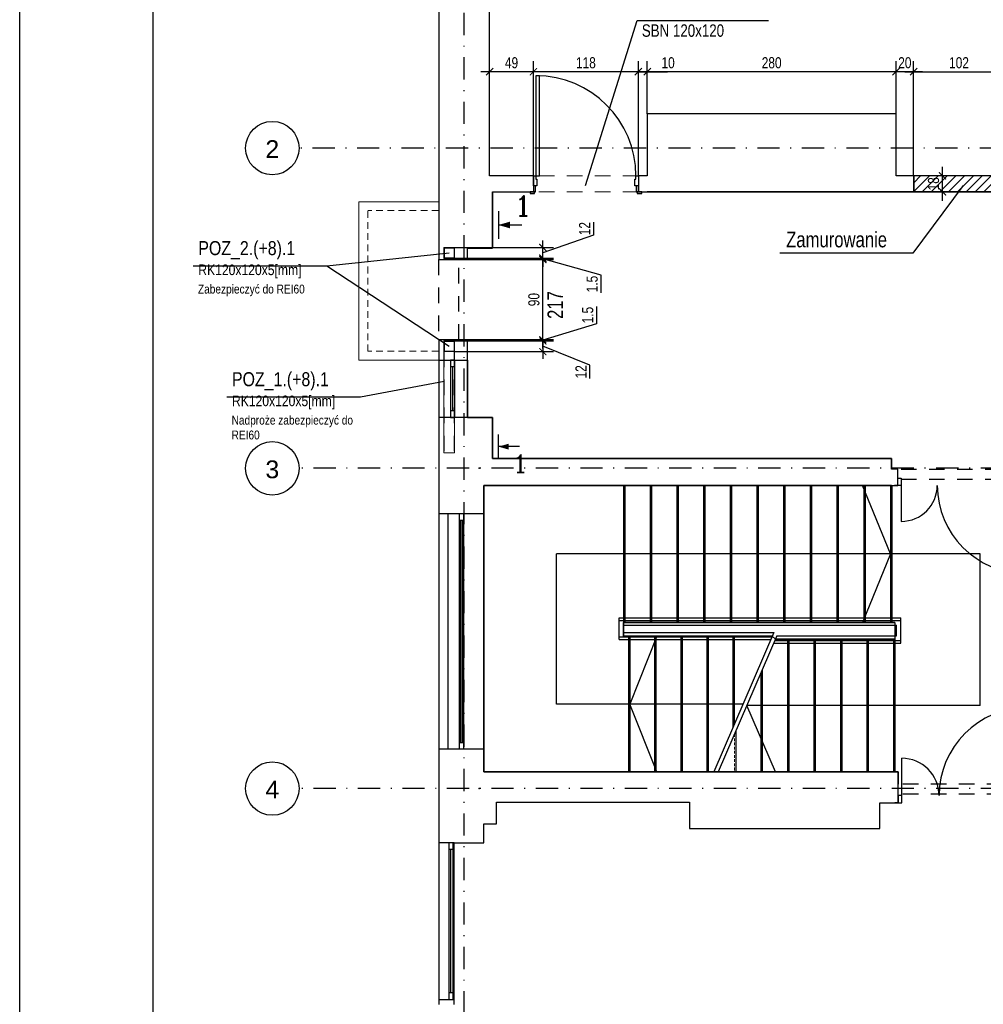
# Model space of a CAD drawing. Header units: metres. Extents: x -5222 to 1778, y -168 to 2848.
# Tile 2 of 16: x -5222 to -4138, y 975 to 2082. Entities that reach past the tile are written whole.
import ezdxf
from ezdxf.enums import TextEntityAlignment as Align

# ---------------------------------------------------------------- set-up
doc = ezdxf.new("R2010")
doc.units = ezdxf.units.M
doc.header["$LTSCALE"] = 50
doc.header["$MEASUREMENT"] = 0
for name, pattern in [('DASHDOTX2', [1, 0.5, -0.25, 0, -0.25]), ('DO', [1, 0.5, -0.24, 0.02, -0.24]), ('DP', [0.63, 0.35, -0.28]), ('GESTRICHELT2', [0.09375, 0.0625, -0.03125]), ('Przer. długie kreski', [0.25, 0.15, -0.1])]:
    doc.linetypes.add(name, pattern=pattern)
for name, color, linetype in [('A_osie', 7, 'Continuous'), ('A_schody', 7, 'Continuous'), ('A_ściany', 7, 'Continuous'), ('BS_ram', 2, 'Continuous'), ('BZ_odn', 1, 'Continuous'), ('BZ_osd', 1, 'DO'), ('BZ_txc', 1, 'Continuous'), ('BZ_txg', 3, 'Continuous'), ('BZ_txs', 2, 'Continuous'), ('BZ_wym', 1, 'Continuous'), ('K3_konstrukcja do wykonania', 2, 'Continuous'), ('K3_projektowane nadproza', 150, 'DP'), ('k3_projektowane sciany', 2, 'Continuous'), ('k3_sciany istn', 1, 'DP')]:
    doc.layers.add(name, color=color, linetype=linetype)
doc.styles.add('BIKTC', font='bikromsw.shx', dxfattribs={"width": 0.85})
doc.styles.add('BIKTS', font='bikromsw.shx', dxfattribs={"width": 0.85})
doc.styles.add('BIKWYM', font='bikromsw.shx', dxfattribs={"width": 0.8})
doc.styles.add('GENERATED_STYLE_1', font='arial.ttf')
doc.styles.add('ROMANC', font='ROMANC.SHX', dxfattribs={"width": 0.9})
doc.dimstyles.new('BZ_BGR_50', dxfattribs={"dimscale": 0.5, "dimtxt": 25, "dimasz": 1.666667, "dimexe": 0, "dimexo": 0, "dimgap": 0, "dimtad": 0, "dimdec": 1, "dimrnd": 0.5, "dimzin": 9, "dimdsep": 46, "dimtxsty": 'BIKWYM', "dimblk": 'NONE', "dimcen": 0, "dimse1": 1, "dimse2": 1, "dimclrd": 256, "dimclre": 256, "dimclrt": 7, "dimadec": 0, "dimazin": 0, "dimtfac": 0.033333, "dimtdec": 1, "dimtmove": 0, "dimatfit": 3, "dimldrblk": 'NONE', "dimfxl": 1, "dimtvp": 0.8, "dimtolj": 1, "dimarcsym": 0})
doc.dimstyles.new('BZ_KP_50', dxfattribs={"dimscale": 0.5, "dimtxt": 25, "dimasz": 16, "dimexe": 24, "dimexo": 0, "dimgap": 0, "dimtad": 0, "dimdec": 1, "dimrnd": 0.5, "dimzin": 9, "dimdsep": 46, "dimtxsty": 'BIKWYM', "dimblk": 'ARCHTICK', "dimblk1": 'ARCHTICK', "dimblk2": 'WYM-KP', "dimcen": 0, "dimdle": 20, "dimclrd": 256, "dimclre": 256, "dimclrt": 7, "dimadec": 0, "dimazin": 0, "dimtfac": 0.033333, "dimtdec": 1, "dimtmove": 0, "dimatfit": 3, "dimfxl": 1, "dimtvp": 0.8, "dimtfillclr": 256, "dimtolj": 1, "dimarcsym": 0})

# ---------------------------------------------------------------- blocks, each defined once
blk = doc.blocks.new('_None')
blk = doc.blocks.new('_ArchTick')
at = {"color": 0, "linetype": 'ByBlock', "const_width": 0.15}
blk.add_lwpolyline([(-0.5, -0.5), (0.5, 0.5)], dxfattribs=at)
blk = doc.blocks.new('*D499')
at = {"layer": 'BZ_wym', "lineweight": -2}
for p, q in [((-4184.3, 1878.3), (-4184.3, 1916.3)), ((-4152, 1906.3), (-4196.3, 1906.3)), ((-4152, 1888.3), (-4196.3, 1888.3))]:
    blk.add_line(p, q, dxfattribs=at)
at = {"layer": 'Defpoints', "color": 0}
for p in [(-4184.3, 1906.3), (-4152, 1906.3), (-4152, 1888.3)]:
    blk.add_point(p, dxfattribs=at)
at = {"layer": 'BZ_wym', "lineweight": -2, "xscale": 8, "yscale": 8, "zscale": 8}
for p, rotation in [((-4184.3, 1906.3), 90), ((-4184.3, 1888.3), 270)]:
    blk.add_blockref('_ArchTick', p, dxfattribs=dict(at, rotation=rotation))
at = {"layer": 'BZ_wym', "color": 7, "insert": (-4194.3, 1897.3), "char_height": 12.5, "attachment_point": 5, "rotation": 90, "style": 'BIKWYM'}
blk.add_mtext('\\A1;18', dxfattribs=at)
blk = doc.blocks.new('WYM-KP')
blk.add_hatch(color=256).paths.add_polyline_path([(-3, 0, 1), (3, 0, 1)])
blk.add_circle((0, 0), 3)
blk = doc.blocks.new('ST2')
blk.add_line((13.77, 0), (0, 0))
blk.add_solid([(6.84, -1.95), (6.84, 1.95), (0, 0)])
blk = doc.blocks.new('eprzv')
blk.add_line((47.9, 0), (-47.9, 0))
at = {"xscale": 6, "yscale": 6, "zscale": 6, "rotation": 270}
blk.add_blockref('ST2', (0, 0), dxfattribs=at)
at = {"style": 'ROMANC'}
blk.add_attdef('PRZ', text='', height=70, rotation=270, dxfattribs=at).set_placement((32.1, -86), align=Align.CENTER)
blk = doc.blocks.new('*D512')
at = {"layer": 'BZ_wym', "lineweight": -2}
for p, q in [((-4633.5, 1720.6), (-4633.5, 1728.6)), ((-4732.7, 1720.6), (-4621.5, 1720.6)), ((-4633.5, 1720.6), (-4633.5, 1708.6)), ((-4732.7, 1708.6), (-4621.5, 1708.6)), ((-4580.6, 1693.3), (-4633.5, 1714.6)), ((-4633.5, 1708.6), (-4633.5, 1700.6)), ((-4580.6, 1678.5), (-4580.6, 1693.3))]:
    blk.add_line(p, q, dxfattribs=at)
at = {"layer": 'Defpoints', "color": 0}
for p in [(-4732.7, 1720.6), (-4732.7, 1708.6), (-4633.5, 1708.6)]:
    blk.add_point(p, dxfattribs=at)
at = {"layer": 'BZ_wym', "lineweight": -2, "xscale": 8, "yscale": 8, "zscale": 8}
for p, rotation in [((-4633.5, 1720.6), 270), ((-4633.5, 1708.6), 90)]:
    blk.add_blockref('_ArchTick', p, dxfattribs=dict(at, rotation=rotation))
at = {"layer": 'BZ_wym', "color": 7, "insert": (-4590.6, 1685.9), "char_height": 12.5, "attachment_point": 5, "rotation": 90, "style": 'BIKWYM'}
blk.add_mtext('\\A1;12', dxfattribs=at)
blk = doc.blocks.new('*D513')
at = {"layer": 'BZ_wym', "lineweight": -2}
for p, q in [((-4573, 1759.4), (-4573, 1739.9)), ((-4573, 1739.9), (-4633.5, 1721.4)), ((-4633.5, 1722.1), (-4633.5, 1730.1)), ((-4732.7, 1720.6), (-4621.5, 1720.6)), ((-4726.7, 1722.1), (-4621.5, 1722.1)), ((-4633.5, 1720.6), (-4633.5, 1722.1)), ((-4633.5, 1720.6), (-4633.5, 1712.6))]:
    blk.add_line(p, q, dxfattribs=at)
at = {"layer": 'Defpoints', "color": 0}
for p in [(-4732.7, 1720.6), (-4726.7, 1722.1), (-4633.5, 1722.1)]:
    blk.add_point(p, dxfattribs=at)
at = {"layer": 'BZ_wym', "lineweight": -2, "xscale": 8, "yscale": 8, "zscale": 8}
for p, rotation in [((-4633.5, 1722.1), 270), ((-4633.5, 1720.6), 90)]:
    blk.add_blockref('_ArchTick', p, dxfattribs=dict(at, rotation=rotation))
at = {"layer": 'BZ_wym', "color": 7, "insert": (-4583, 1749.7), "char_height": 12.5, "attachment_point": 5, "rotation": 90, "style": 'BIKWYM'}
blk.add_mtext('\\A1;1.5', dxfattribs=at)
blk = doc.blocks.new('*D514')
at = {"layer": 'BZ_wym', "lineweight": -2}
for p, q in [((-4633.5, 1712.1), (-4633.5, 1822.1)), ((-4726.7, 1812.1), (-4621.5, 1812.1)), ((-4726.7, 1722.1), (-4621.5, 1722.1))]:
    blk.add_line(p, q, dxfattribs=at)
at = {"layer": 'Defpoints', "color": 0}
for p in [(-4726.7, 1812.1), (-4633.5, 1812.1), (-4726.7, 1722.1)]:
    blk.add_point(p, dxfattribs=at)
at = {"layer": 'BZ_wym', "lineweight": -2, "xscale": 8, "yscale": 8, "zscale": 8}
for p, rotation in [((-4633.5, 1812.1), 90), ((-4633.5, 1722.1), 270)]:
    blk.add_blockref('_ArchTick', p, dxfattribs=dict(at, rotation=rotation))
at = {"layer": 'BZ_wym', "color": 7, "insert": (-4643.5, 1767.1), "char_height": 12.5, "attachment_point": 5, "rotation": 90, "style": 'BIKWYM'}
blk.add_mtext('\\A1;90', dxfattribs=at)
blk = doc.blocks.new('*D515')
at = {"layer": 'BZ_wym', "lineweight": -2}
for p, q in [((-4633.5, 1813.6), (-4633.5, 1821.6)), ((-4732.7, 1813.6), (-4621.5, 1813.6)), ((-4726.7, 1812.1), (-4621.5, 1812.1)), ((-4633.5, 1813.6), (-4633.5, 1812.1)), ((-4568, 1794.4), (-4633.5, 1812.9)), ((-4633.5, 1812.1), (-4633.5, 1804.1)), ((-4568, 1774.9), (-4568, 1794.4))]:
    blk.add_line(p, q, dxfattribs=at)
at = {"layer": 'Defpoints', "color": 0}
for p in [(-4732.7, 1813.6), (-4726.7, 1812.1), (-4633.5, 1812.1)]:
    blk.add_point(p, dxfattribs=at)
at = {"layer": 'BZ_wym', "lineweight": -2, "xscale": 8, "yscale": 8, "zscale": 8}
for p, rotation in [((-4633.5, 1813.6), 270), ((-4633.5, 1812.1), 90)]:
    blk.add_blockref('_ArchTick', p, dxfattribs=dict(at, rotation=rotation))
at = {"layer": 'BZ_wym', "color": 7, "insert": (-4578, 1784.6), "char_height": 12.5, "attachment_point": 5, "rotation": 90, "style": 'BIKWYM'}
blk.add_mtext('\\A1;1.5', dxfattribs=at)
blk = doc.blocks.new('*D516')
at = {"layer": 'BZ_wym', "lineweight": -2}
for p, q in [((-4576.5, 1854.3), (-4576.5, 1839.6)), ((-4576.5, 1839.6), (-4633.5, 1819.6)), ((-4633.5, 1825.6), (-4633.5, 1833.6)), ((-4732.7, 1825.6), (-4621.5, 1825.6)), ((-4633.5, 1813.6), (-4633.5, 1825.6)), ((-4732.7, 1813.6), (-4621.5, 1813.6)), ((-4633.5, 1813.6), (-4633.5, 1805.6))]:
    blk.add_line(p, q, dxfattribs=at)
at = {"layer": 'Defpoints', "color": 0}
for p in [(-4732.7, 1825.6), (-4633.5, 1825.6), (-4732.7, 1813.6)]:
    blk.add_point(p, dxfattribs=at)
at = {"layer": 'BZ_wym', "lineweight": -2, "xscale": 8, "yscale": 8, "zscale": 8}
for p, rotation in [((-4633.5, 1825.6), 270), ((-4633.5, 1813.6), 90)]:
    blk.add_blockref('_ArchTick', p, dxfattribs=dict(at, rotation=rotation))
at = {"layer": 'BZ_wym', "color": 7, "insert": (-4586.5, 1846.9), "char_height": 12.5, "attachment_point": 5, "rotation": 90, "style": 'BIKWYM'}
blk.add_mtext('\\A1;12', dxfattribs=at)
blk = doc.blocks.new('*D517')
at = {"layer": 'BZ_wym', "lineweight": -2}
for p, q in [((-4693.3, 2011.1), (-4693.3, 2035.3)), ((-4644.1, 1906.3), (-4644.1, 2035.3)), ((-4634.1, 2023.3), (-4703.3, 2023.3))]:
    blk.add_line(p, q, dxfattribs=at)
at = {"layer": 'Defpoints', "color": 0}
for p in [(-4693.3, 2023.3), (-4693.3, 2011.1), (-4644.1, 1906.3)]:
    blk.add_point(p, dxfattribs=at)
at = {"layer": 'BZ_wym', "lineweight": -2, "xscale": 8, "yscale": 8, "zscale": 8, "rotation": 180}
blk.add_blockref('_ArchTick', (-4693.3, 2023.3), dxfattribs=at)
at = {"layer": 'BZ_wym', "lineweight": -2, "xscale": 8, "yscale": 8, "zscale": 8}
blk.add_blockref('_ArchTick', (-4644.1, 2023.3), dxfattribs=at)
at = {"layer": 'BZ_wym', "color": 7, "insert": (-4668.7, 2033.3), "char_height": 12.5, "attachment_point": 5, "style": 'BIKWYM'}
blk.add_mtext('\\A1;49', dxfattribs=at)
blk = doc.blocks.new('*D518')
at = {"layer": 'BZ_wym', "lineweight": -2}
for p, q in [((-4516.1, 1976), (-4516.1, 2035.3)), ((-4236.5, 1976), (-4236.5, 2035.3)), ((-4226.5, 2023.3), (-4526.1, 2023.3))]:
    blk.add_line(p, q, dxfattribs=at)
at = {"layer": 'Defpoints', "color": 0}
for p in [(-4516.1, 2023.3), (-4516.1, 1976), (-4236.5, 1976)]:
    blk.add_point(p, dxfattribs=at)
at = {"layer": 'BZ_wym', "lineweight": -2, "xscale": 8, "yscale": 8, "zscale": 8, "rotation": 180}
blk.add_blockref('_ArchTick', (-4516.1, 2023.3), dxfattribs=at)
at = {"layer": 'BZ_wym', "lineweight": -2, "xscale": 8, "yscale": 8, "zscale": 8}
blk.add_blockref('_ArchTick', (-4236.5, 2023.3), dxfattribs=at)
at = {"layer": 'BZ_wym', "color": 7, "insert": (-4376.3, 2033.3), "char_height": 12.5, "attachment_point": 5, "style": 'BIKWYM'}
blk.add_mtext('\\A1;280', dxfattribs=at)
blk = doc.blocks.new('*D519')
at = {"layer": 'BZ_wym', "lineweight": -2}
for p, q in [((-4236.5, 1976), (-4236.5, 2035.3)), ((-4216.7, 1906.3), (-4216.7, 2035.3)), ((-4206.7, 2023.3), (-4246.5, 2023.3))]:
    blk.add_line(p, q, dxfattribs=at)
at = {"layer": 'Defpoints', "color": 0}
for p in [(-4236.5, 2023.3), (-4236.5, 1976), (-4216.7, 1906.3)]:
    blk.add_point(p, dxfattribs=at)
at = {"layer": 'BZ_wym', "lineweight": -2, "xscale": 8, "yscale": 8, "zscale": 8, "rotation": 180}
blk.add_blockref('_ArchTick', (-4236.5, 2023.3), dxfattribs=at)
at = {"layer": 'BZ_wym', "lineweight": -2, "xscale": 8, "yscale": 8, "zscale": 8}
blk.add_blockref('_ArchTick', (-4216.7, 2023.3), dxfattribs=at)
at = {"layer": 'BZ_wym', "color": 7, "insert": (-4226.6, 2033.3), "char_height": 12.5, "attachment_point": 5, "style": 'BIKWYM'}
blk.add_mtext('\\A1;20', dxfattribs=at)
blk = doc.blocks.new('*D520')
at = {"layer": 'BZ_wym', "lineweight": -2}
for p, q in [((-4216.7, 1906.3), (-4216.7, 2035.3)), ((-4114.7, 1976), (-4114.7, 2035.3)), ((-4226.7, 2023.3), (-4104.7, 2023.3))]:
    blk.add_line(p, q, dxfattribs=at)
at = {"layer": 'Defpoints', "color": 0}
for p in [(-4114.7, 2023.3), (-4114.7, 1976), (-4216.7, 1906.3)]:
    blk.add_point(p, dxfattribs=at)
at = {"layer": 'BZ_wym', "lineweight": -2, "xscale": 8, "yscale": 8, "zscale": 8, "rotation": 180}
blk.add_blockref('_ArchTick', (-4216.7, 2023.3), dxfattribs=at)
at = {"layer": 'BZ_wym', "lineweight": -2, "xscale": 8, "yscale": 8, "zscale": 8}
blk.add_blockref('_ArchTick', (-4114.7, 2023.3), dxfattribs=at)
at = {"layer": 'BZ_wym', "color": 7, "insert": (-4165.7, 2033.3), "char_height": 12.5, "attachment_point": 5, "style": 'BIKWYM'}
blk.add_mtext('\\A1;102', dxfattribs=at)
blk = doc.blocks.new('*D540')
at = {"layer": 'BZ_wym', "lineweight": -2}
for p, q in [((-4644.1, 1906.3), (-4644.1, 2035.3)), ((-4526.1, 1906.3), (-4526.1, 2035.3)), ((-4516.1, 2023.3), (-4654.1, 2023.3))]:
    blk.add_line(p, q, dxfattribs=at)
at = {"layer": 'Defpoints', "color": 0}
for p in [(-4644.1, 2023.3), (-4644.1, 1906.3), (-4526.1, 1906.3)]:
    blk.add_point(p, dxfattribs=at)
at = {"layer": 'BZ_wym', "lineweight": -2, "xscale": 8, "yscale": 8, "zscale": 8, "rotation": 180}
blk.add_blockref('_ArchTick', (-4644.1, 2023.3), dxfattribs=at)
at = {"layer": 'BZ_wym', "lineweight": -2, "xscale": 8, "yscale": 8, "zscale": 8}
blk.add_blockref('_ArchTick', (-4526.1, 2023.3), dxfattribs=at)
at = {"layer": 'BZ_wym', "color": 7, "insert": (-4585.1, 2033.3), "char_height": 12.5, "attachment_point": 5, "style": 'BIKWYM'}
blk.add_mtext('\\A1;118', dxfattribs=at)
blk = doc.blocks.new('*D541')
at = {"layer": 'BZ_wym', "lineweight": -2}
for p, q in [((-4526.1, 1906.3), (-4526.1, 2035.3)), ((-4516.1, 1976), (-4516.1, 2035.3)), ((-4526.1, 2023.3), (-4534.1, 2023.3)), ((-4526.1, 2023.3), (-4516.1, 2023.3)), ((-4516.1, 2023.3), (-4493.3, 2023.3))]:
    blk.add_line(p, q, dxfattribs=at)
at = {"layer": 'Defpoints', "color": 0}
for p in [(-4516.1, 2023.3), (-4516.1, 1976), (-4526.1, 1906.3)]:
    blk.add_point(p, dxfattribs=at)
at = {"layer": 'BZ_wym', "lineweight": -2, "xscale": 8, "yscale": 8, "zscale": 8}
blk.add_blockref('_ArchTick', (-4526.1, 2023.3), dxfattribs=at)
at = {"layer": 'BZ_wym', "lineweight": -2, "xscale": 8, "yscale": 8, "zscale": 8, "rotation": 180}
blk.add_blockref('_ArchTick', (-4516.1, 2023.3), dxfattribs=at)
at = {"layer": 'BZ_wym', "color": 7, "insert": (-4492.7, 2033.3), "char_height": 12.5, "attachment_point": 5, "style": 'BIKWYM'}
blk.add_mtext('\\A1;10', dxfattribs=at)

msp = doc.modelspace()

# ---------------------------------------------------------------- hatches: boundary and pattern name
at = {"layer": 'k3_projektowane sciany'}
h = msp.add_hatch(dxfattribs=at)
h.set_pattern_fill('BLOCZKI_CERAMICZNE', color=256, scale=100, style=0, pattern_type=2)
h.set_pattern_definition([(45, (-21154.981, -2873.308), (-4.9497475, 4.9497475), [])])
h.paths.add_polyline_path([(-4114.66, 1906.341), (-4216.66, 1906.341), (-4216.66, 1888.341), (-4114.66, 1888.341)])

# ---------------------------------------------------------------- linework, layer by layer
at = {"linetype": 'Continuous'}
msp.add_line((-4241.46, 1558.231), (-4690.16, 1558.231), dxfattribs=at)
at = {"layer": 'A_osie', "color": 18, "linetype": 'DASHDOTX2', "lineweight": 5}
msp.add_point((-4705.057, 1937.441), dxfattribs=at)
msp.add_point((-4705.057, 1937.441), dxfattribs=at)
at = {"layer": 'A_schody', "color": 1, "linetype": 'GESTRICHELT2', "lineweight": 13}
msp.add_line((-4418.16, 1278.574), (-4418.16, 1236.233), dxfattribs=at)
at = {"layer": 'A_ściany', "color": 1, "linetype": 'Continuous', "lineweight": 13}
for p, q in [((-4750.73, 1877.141), (-4840.33, 1877.141)), ((-4840.33, 1699.141), (-4840.33, 1877.141)), ((-4750.73, 1699.141), (-4840.33, 1699.141))]:
    msp.add_line(p, q, dxfattribs=at)
at = {"layer": 'A_ściany', "color": 1, "linetype": 'Przer. długie kreski', "lineweight": 13}
for p, q in [((-4750.73, 1867.141), (-4830.33, 1867.141)), ((-4830.33, 1709.141), (-4830.33, 1867.141)), ((-4750.73, 1709.141), (-4830.33, 1709.141))]:
    msp.add_line(p, q, dxfattribs=at)
at = {"layer": 'BS_ram', "color": 1}
msp.add_lwpolyline([(-5221.528, -167.66), (-5221.528, 2802.34), (1778.472, 2802.34), (1778.472, -167.66)], close=True, dxfattribs=at)
at = {"layer": 'BS_ram'}
msp.add_lwpolyline([(-5071.528, -142.66), (-5071.528, 2777.34), (1753.472, 2777.34), (1753.472, -142.66)], close=True, dxfattribs=at)
at = {"layer": 'BZ_osd'}
for p, q in [((-4722.01, 214.531), (-4722.01, 2614.531)), ((182.658, 1937.441), (-4907.568, 1937.441)), ((183.67, 1577.441), (-4907.568, 1577.441)), ((183.67, 1217.441), (-4907.568, 1217.441))]:
    msp.add_line(p, q, dxfattribs=at)
at = {"layer": 'BZ_osd', "color": 7, "linetype": 'Continuous'}
for centre in [(-4937.568, 1937.441), (-4937.568, 1577.441), (-4937.568, 1217.441)]:
    msp.add_circle(centre, 30, dxfattribs=at)
at = {"layer": 'BZ_txc'}
msp.add_line((-4876.146, 1805.102), (-4738.73, 1714.641), dxfattribs=at)
for points in [[(-5026.502, 1805.102), (-4876.146, 1805.102), (-4738.73, 1819.641)], [(-4988.671, 1657.761), (-4838.315, 1657.761), (-4744.23, 1675.391)]]:
    msp.add_lwpolyline(points, dxfattribs=at)
at = {"layer": 'K3_konstrukcja do wykonania', "linetype": 'Continuous', "lineweight": 13}
for points in [[(-4744.73, 1813.641), (-4744.73, 1825.641), (-4732.73, 1825.641), (-4732.73, 1813.641), (-4744.73, 1813.641)], [(-4744.73, 1720.641), (-4744.73, 1708.641), (-4732.73, 1708.641), (-4732.73, 1720.641), (-4744.73, 1720.641)], [(-4732.73, 1708.641), (-4732.73, 1594.941), (-4744.73, 1594.941), (-4744.73, 1708.641), (-4732.73, 1708.641)]]:
    msp.add_lwpolyline(points, dxfattribs=at)
for points in [[(-4744.13, 1814.241), (-4744.13, 1825.041), (-4733.33, 1825.041), (-4733.33, 1814.241)], [(-4744.13, 1720.041), (-4744.13, 1709.241), (-4733.33, 1709.241), (-4733.33, 1720.041)]]:
    msp.add_lwpolyline(points, close=True, dxfattribs=at)
at = {"layer": 'K3_konstrukcja do wykonania', "linetype": 'DP', "lineweight": 13}
for points in [[(-4744.23, 1708.641), (-4744.23, 1594.941)], [(-4733.23, 1708.641), (-4733.23, 1594.941)]]:
    msp.add_lwpolyline(points, dxfattribs=at)
at = {"layer": 'K3_projektowane nadproza', "linetype": 'DP'}
msp.add_lwpolyline([(-4727.73, 1812.141), (-4750.73, 1812.141), (-4750.73, 1722.141), (-4727.73, 1722.141)], close=True, dxfattribs=at)
at = {"layer": 'k3_projektowane sciany', "linetype": 'DP', "lineweight": 5}
for p, q in [((-4526.06, 1906.341), (-4644.06, 1906.341)), ((-4526.06, 1888.341), (-4644.06, 1888.341))]:
    msp.add_line(p, q, dxfattribs=at)
at = {"layer": 'k3_projektowane sciany'}
msp.add_line((-4114.66, 1888.341), (-4216.66, 1888.341), dxfattribs=at)
at = {"layer": 'k3_projektowane sciany', "flags": 128}
for points in [[(-4216.66, 1888.341), (-4216.66, 1906.341)], [(-4114.66, 1906.341), (-4216.66, 1906.341)], [(-4216.66, 1906.341), (-4216.66, 1888.341)], [(-4216.66, 1888.341), (-4114.66, 1888.341)]]:
    msp.add_lwpolyline(points, dxfattribs=at)
at = {"layer": 'k3_sciany istn', "linetype": 'Continuous'}
for p, q in [((-4641.26, 2018.741), (-4641.26, 1906.341)), ((-4637.26, 2018.741), (-4641.26, 2018.741)), ((-4637.26, 1906.341), (-4637.26, 2018.741)), ((-4644.06, 1906.341), (-4644.06, 1894.841)), ((-4644.06, 1894.841), (-4644.06, 1906.341)), ((-4644.06, 1906.341), (-4641.26, 1906.341)), ((-4644.06, 1906.341), (-4644.06, 1894.841)), ((-4641.26, 1906.341), (-4641.26, 1902.341)), ((-4641.26, 1906.341), (-4637.26, 1906.341)), ((-4528.86, 1902.341), (-4528.86, 1906.341)), ((-4528.86, 1906.341), (-4526.06, 1906.341)), ((-4526.06, 1906.341), (-4526.06, 1894.841)), ((-4526.06, 1906.341), (-4526.06, 1894.841)), ((-4526.06, 1906.341), (-4526.06, 1894.841)), ((-4644.06, 1894.841), (-4644.06, 1888.341)), ((-4644.06, 1894.841), (-4644.06, 1888.341)), ((-4641.56, 1894.841), (-4644.06, 1894.841)), ((-4640.06, 1894.841), (-4644.06, 1894.841)), ((-4644.06, 1894.841), (-4644.06, 1888.341)), ((-4641.56, 1888.341), (-4641.56, 1894.841)), ((-4641.26, 1902.341), (-4640.06, 1902.341)), ((-4640.06, 1902.341), (-4640.06, 1894.841)), ((-4530.06, 1894.841), (-4530.06, 1902.341)), ((-4530.06, 1902.341), (-4528.86, 1902.341)), ((-4526.06, 1894.841), (-4530.06, 1894.841)), ((-4528.56, 1894.841), (-4528.56, 1888.341)), ((-4526.06, 1894.841), (-4528.56, 1894.841)), ((-4526.06, 1894.841), (-4526.06, 1888.341)), ((-4526.06, 1888.341), (-4526.06, 1894.841)), ((-4526.06, 1894.841), (-4526.06, 1888.341)), ((-4690.16, 1888.341), (-4690.16, 1824.941)), ((-4644.06, 1888.341), (-4647.76, 1888.341)), ((-4642.76, 1888.341), (-4647.76, 1888.341)), ((-4647.76, 1888.341), (-4647.76, 1886.441)), ((-4644.06, 1888.341), (-4647.76, 1888.341)), ((-4647.76, 1886.441), (-4642.76, 1886.441)), ((-4644.06, 1888.341), (-4641.56, 1888.341)), ((-4642.76, 1886.441), (-4642.76, 1888.341)), ((-4528.56, 1888.341), (-4526.06, 1888.341)), ((-4522.36, 1888.341), (-4527.36, 1888.341)), ((-4527.36, 1888.341), (-4527.36, 1886.441)), ((-4527.36, 1886.441), (-4522.36, 1886.441)), ((-4526.06, 1888.341), (-4522.36, 1888.341)), ((-4526.06, 1888.341), (-4522.36, 1888.341)), ((-4522.36, 1886.441), (-4522.36, 1888.341)), ((-4236.46, 1888.341), (-4516.06, 1888.341)), ((-4216.66, 1888.341), (-4236.46, 1888.341)), ((-4690.16, 1824.941), (-4718.33, 1824.941)), ((-4750.33, 1812.141), (-4718.33, 1812.141)), ((-4750.33, 1722.141), (-4718.33, 1722.141)), ((-4750.73, 1699.141), (-4718.73, 1699.141)), ((-4750.33, 1699.141), (-4750.33, 1634.741)), ((-4732.33, 1699.141), (-4737.33, 1699.141)), ((-4737.33, 1699.141), (-4737.33, 1634.741)), ((-4732.33, 1634.741), (-4732.33, 1699.141)), ((-4718.33, 1634.741), (-4718.33, 1699.141)), ((-4718.33, 1699.141), (-4718.33, 1634.741)), ((-4732.33, 1691.641), (-4737.33, 1691.641)), ((-4734.83, 1642.241), (-4734.83, 1691.641)), ((-4732.33, 1642.241), (-4737.33, 1642.241)), ((-4737.33, 1634.741), (-4732.33, 1634.741)), ((-4718.33, 1634.741), (-4690.16, 1634.741)), ((-4690.16, 1634.741), (-4690.16, 1588.341)), ((-4690.16, 1588.341), (-4241.46, 1588.341)), ((-4241.46, 1588.341), (-4241.46, 1576.441)), ((-4234.547, 1576.441), (-4238.247, 1576.441)), ((-4234.547, 1576.441), (-4238.247, 1576.441)), ((-4234.547, 1566.231), (-4234.547, 1576.441)), ((-4234.547, 1566.231), (-4234.547, 1576.441)), ((-4234.546, 1558.231), (-4234.547, 1566.231)), ((-4234.547, 1566.231), (-4230.547, 1566.231)), ((-4234.546, 1558.231), (-4234.547, 1566.231)), ((-4234.546, 1558.231), (-4234.547, 1566.231)), ((-4230.547, 1566.231), (-4230.546, 1558.231)), ((-4690.16, 1558.231), (-4699.86, 1558.231)), ((-4699.86, 1558.231), (-4699.86, 1526.782)), ((-4542.86, 1558.231), (-4542.86, 1388.633)), ((-4541.36, 1558.231), (-4541.36, 1404.131)), ((-4512.86, 1558.231), (-4512.86, 1404.131)), ((-4511.36, 1558.231), (-4511.36, 1404.131)), ((-4482.86, 1558.231), (-4482.86, 1404.131)), ((-4481.36, 1558.231), (-4481.36, 1404.131)), ((-4452.86, 1558.231), (-4452.86, 1404.131)), ((-4451.36, 1558.231), (-4451.36, 1404.131)), ((-4422.86, 1558.231), (-4422.86, 1404.131)), ((-4421.36, 1558.231), (-4421.36, 1404.131)), ((-4392.86, 1558.231), (-4392.86, 1404.131)), ((-4391.36, 1558.231), (-4391.36, 1404.131)), ((-4362.86, 1558.231), (-4362.86, 1404.131)), ((-4361.36, 1558.231), (-4361.36, 1404.131)), ((-4332.86, 1558.231), (-4332.86, 1404.131)), ((-4331.36, 1558.231), (-4331.36, 1404.131)), ((-4302.86, 1558.231), (-4302.86, 1404.131)), ((-4301.36, 1558.231), (-4301.36, 1404.131)), ((-4242.86, 1481.181), (-4274.126, 1558.231)), ((-4272.86, 1558.231), (-4272.86, 1404.131)), ((-4271.36, 1558.231), (-4271.36, 1404.131)), ((-4242.86, 1558.231), (-4242.86, 1404.131)), ((-4241.36, 1558.231), (-4241.36, 1404.131)), ((-4234.546, 1558.231), (-4238.246, 1558.231)), ((-4234.546, 1558.231), (-4238.246, 1558.231)), ((-4230.546, 1558.231), (-4234.546, 1558.231)), ((-4230.546, 1558.231), (-4230.546, 1517.839)), ((-4750.33, 1532.231), (-4750.33, 1262.231)), ((-4740.33, 1526.782), (-4740.33, 1262.231)), ((-4727.33, 1261.782), (-4727.33, 1526.782)), ((-4727.33, 1519.282), (-4722.33, 1519.282)), ((-4725.83, 1269.282), (-4725.83, 1519.282)), ((-4723.83, 1269.282), (-4723.83, 1519.282)), ((-4722.33, 1261.782), (-4722.33, 1526.782)), ((-4699.86, 1261.782), (-4699.86, 1526.782)), ((-4699.86, 1526.782), (-4699.86, 1261.782)), ((-4618.06, 1312.433), (-4618.06, 1481.181)), ((-4141.86, 1481.181), (-4618.06, 1481.181)), ((-4242.86, 1481.181), (-4274.126, 1404.131)), ((-4141.86, 1310.903), (-4141.86, 1481.181)), ((-4547.876, 1409.231), (-4231.13, 1409.231)), ((-4547.876, 1384.933), (-4547.876, 1409.231)), ((-4547.876, 1406.231), (-4231.13, 1406.231)), ((-4231.13, 1381.031), (-4231.13, 1409.231)), ((-4542.876, 1392.933), (-4542.876, 1401.231)), ((-4542.876, 1401.231), (-4236.13, 1401.231)), ((-4237.86, 1404.131), (-4542.86, 1404.131)), ((-4542.86, 1404.131), (-4237.86, 1404.131)), ((-4542.86, 1388.633), (-4542.86, 1404.131)), ((-4237.86, 1404.131), (-4237.86, 1236.233)), ((-4237.86, 1404.131), (-4237.86, 1385.572)), ((-4236.13, 1389.031), (-4236.13, 1401.231)), ((-4547.876, 1387.933), (-4376.052, 1387.933)), ((-4547.876, 1384.933), (-4377.344, 1384.933)), ((-4542.876, 1392.933), (-4373.898, 1392.933)), ((-4542.86, 1388.633), (-4375.751, 1388.633)), ((-4375.751, 1388.633), (-4542.86, 1388.633)), ((-4537.36, 1388.633), (-4537.36, 1236.233)), ((-4535.86, 1388.633), (-4535.86, 1236.233)), ((-4505.401, 1388.633), (-4535.86, 1312.433)), ((-4507.96, 1388.633), (-4507.96, 1236.233)), ((-4506.46, 1388.633), (-4506.46, 1236.233)), ((-4478.56, 1388.633), (-4478.56, 1236.233)), ((-4477.06, 1388.633), (-4477.06, 1236.233)), ((-4449.16, 1388.633), (-4449.16, 1236.233)), ((-4447.66, 1388.633), (-4447.66, 1236.233)), ((-4373.898, 1392.933), (-4441.399, 1236.233)), ((-4370.579, 1389.031), (-4436.399, 1236.233)), ((-4419.76, 1388.633), (-4419.76, 1286.467)), ((-4418.26, 1388.633), (-4418.26, 1289.949)), ((-4372.069, 1385.572), (-4375.751, 1388.633)), ((-4372.733, 1384.031), (-4231.13, 1384.031)), ((-4372.069, 1385.572), (-4237.86, 1385.572)), ((-4237.86, 1385.572), (-4372.069, 1385.572)), ((-4370.579, 1389.031), (-4236.13, 1389.031)), ((-4358.56, 1385.572), (-4358.56, 1236.233)), ((-4357.06, 1385.572), (-4357.06, 1236.233)), ((-4328.76, 1385.572), (-4328.76, 1236.233)), ((-4327.26, 1385.572), (-4327.26, 1236.233)), ((-4298.96, 1385.572), (-4298.96, 1236.233)), ((-4297.46, 1385.572), (-4297.46, 1236.233)), ((-4269.16, 1385.572), (-4269.16, 1236.233)), ((-4267.66, 1385.572), (-4267.66, 1236.233)), ((-4239.36, 1385.572), (-4239.36, 1236.233)), ((-4374.025, 1381.031), (-4231.13, 1381.031)), ((-4386.86, 1351.235), (-4386.86, 1236.233)), ((-4388.36, 1347.753), (-4388.36, 1236.233)), ((-4408.575, 1312.433), (-4618.06, 1312.433)), ((-4505.4, 1236.233), (-4535.86, 1312.433)), ((-4141.86, 1310.903), (-4404.234, 1310.903)), ((-4372.069, 1236.233), (-4404.234, 1310.903)), ((-4416.66, 1282.056), (-4416.66, 1236.233)), ((-4727.33, 1269.282), (-4722.33, 1269.282)), ((-4699.86, 1261.782), (-4699.86, 1236.233)), ((-4230.088, 1209.543), (-4230.088, 1251.543)), ((-4699.86, 1236.233), (-4685.46, 1236.233)), ((-4685.46, 1236.233), (-4468.66, 1236.233)), ((-4468.66, 1236.233), (-4254.76, 1236.233)), ((-4254.76, 1236.233), (-4234.088, 1236.233)), ((-4234.088, 1236.233), (-4237.788, 1236.233)), ((-4234.088, 1236.233), (-4237.788, 1236.233)), ((-4234.088, 1209.543), (-4234.088, 1236.233)), ((-4234.088, 1236.233), (-4234.088, 1222.577)), ((-4234.088, 1209.543), (-4234.088, 1236.233)), ((-4234.088, 1201.543), (-4234.088, 1209.543)), ((-4230.088, 1209.543), (-4234.088, 1209.543)), ((-4234.088, 1209.543), (-4234.088, 1201.543)), ((-4234.088, 1201.543), (-4234.088, 1209.543)), ((-4230.088, 1201.543), (-4230.088, 1209.543)), ((-4234.088, 1201.543), (-4237.788, 1201.543)), ((-4234.088, 1201.543), (-4237.788, 1201.543)), ((-4234.088, 1201.543), (-4230.088, 1201.543)), ((-4750.33, 1156.441), (-4750.33, 980.441)), ((-4733.26, 1156.441), (-4750.33, 1156.441)), ((-4734.33, 1156.441), (-4739.33, 1156.441)), ((-4739.33, 1156.441), (-4739.33, 980.441)), ((-4734.33, 980.441), (-4734.33, 1156.441)), ((-4733.26, 980.441), (-4733.26, 1156.441)), ((-4734.33, 1148.941), (-4739.33, 1148.941)), ((-4736.83, 987.941), (-4736.83, 1148.941)), ((-4734.33, 987.941), (-4739.33, 987.941)), ((-4750.33, 980.441), (-4733.26, 980.441)), ((-4750.33, 980.441), (-4750.33, 974.841)), ((-4739.33, 980.441), (-4734.33, 980.441)), ((-4733.26, 974.841), (-4733.26, 980.441))]:
    msp.add_line(p, q, dxfattribs=at)
at = {"layer": 'k3_sciany istn', "linetype": 'DP'}
for p, q in [((-4087.355, 1576.243), (-4234.547, 1576.243)), ((-4087.355, 1564.743), (-4234.547, 1564.743)), ((-4085.288, 1222.577), (-4232.48, 1222.577)), ((-4085.288, 1211.077), (-4232.48, 1211.077))]:
    msp.add_line(p, q, dxfattribs=at)
at = {"layer": 'k3_sciany istn', "linetype": 'Continuous', "flags": 128}
for points in [[(-4750.33, 2515.541), (-4750.33, 1906.341)], [(-4693.26, 1906.341), (-4693.26, 2475.041)], [(-4236.46, 1976.041), (-4516.06, 1976.041)], [(-4516.06, 1976.041), (-4516.06, 1906.341)], [(-4236.46, 1906.341), (-4236.46, 1976.041)], [(-4750.33, 1906.341), (-4750.33, 1824.941)], [(-4690.16, 1906.341), (-4693.26, 1906.341)], [(-4644.06, 1906.341), (-4690.16, 1906.341)], [(-4516.06, 1906.341), (-4526.06, 1906.341)], [(-4216.66, 1906.341), (-4236.46, 1906.341)], [(-4690.16, 1824.941), (-4690.16, 1888.341)], [(-4690.16, 1888.341), (-4644.06, 1888.341)], [(-4526.06, 1888.341), (-4516.06, 1888.341)], [(-4516.06, 1888.341), (-4236.46, 1888.341)], [(-4236.46, 1888.341), (-4216.66, 1888.341)], [(-4750.33, 1824.941), (-4750.33, 1812.141)], [(-4718.33, 1824.941), (-4690.16, 1824.941)], [(-4718.33, 1812.141), (-4718.33, 1824.941)], [(-4750.33, 1722.141), (-4750.33, 1699.141)], [(-4718.33, 1699.141), (-4718.33, 1722.141)], [(-4750.33, 1634.741), (-4750.33, 1558.231)], [(-4690.16, 1634.741), (-4750.33, 1634.741)], [(-4690.16, 1588.341), (-4690.16, 1634.741)], [(-4241.46, 1588.341), (-4690.16, 1588.341)], [(-4241.46, 1576.441), (-4241.46, 1588.341)], [(-4234.547, 1576.441), (-4241.46, 1576.441)], [(-4750.33, 1558.231), (-4750.33, 1526.782)], [(-4699.86, 1558.231), (-4690.16, 1558.231)], [(-4699.86, 1526.782), (-4699.86, 1558.231)], [(-4690.16, 1558.231), (-4241.46, 1558.231)], [(-4241.46, 1558.231), (-4234.546, 1558.231)], [(-4750.33, 1526.782), (-4699.86, 1526.782)], [(-4750.33, 1261.782), (-4750.33, 1156.441)], [(-4699.86, 1261.782), (-4750.33, 1261.782)], [(-4699.86, 1236.233), (-4699.86, 1261.782)], [(-4685.46, 1236.233), (-4699.86, 1236.233)], [(-4468.66, 1236.233), (-4685.46, 1236.233)], [(-4254.76, 1236.233), (-4468.66, 1236.233)], [(-4234.088, 1236.233), (-4254.76, 1236.233)], [(-4685.46, 1202.043), (-4468.66, 1202.043)], [(-4685.46, 1177.843), (-4685.46, 1202.043)], [(-4468.66, 1202.043), (-4468.66, 1172.543)], [(-4254.76, 1201.543), (-4234.088, 1201.543)], [(-4254.76, 1172.543), (-4254.76, 1201.543)], [(-4699.86, 1156.441), (-4699.86, 1177.843)], [(-4699.86, 1177.843), (-4685.46, 1177.843)], [(-4468.66, 1172.543), (-4254.76, 1172.543)], [(-4733.26, 1156.441), (-4699.86, 1156.441)]]:
    msp.add_lwpolyline(points, dxfattribs=at)
at = {"layer": 'k3_sciany istn', "linetype": 'Continuous'}
for centre, radius, start, end in [((-4641.26, 1906.341), 112.4, 0, 90), ((-4230.546, 1558.231), 40.392, 270.000854, 0.000854), ((-4091.354, 1558.233), 98.8, 180.000854, 270.000854), ((-4089.288, 1209.543), 98.8, 90, 180), ((-4230.088, 1209.543), 42, 0, 90)]:
    msp.add_arc(centre, radius, start, end, dxfattribs=at)
for p in [(-4705.057, 1577.441), (-4705.057, 1577.441), (-4705.057, 1217.441), (-4705.057, 1217.441)]:
    msp.add_point(p, dxfattribs=at)

# ---------------------------------------------------------------- block references
at = {"layer": 'BZ_txg', "xscale": 0.3214285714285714, "yscale": 0.3214285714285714, "zscale": 0.3214285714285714, "rotation": 90}
msp.add_blockref('eprzv', (-4683.51, 1850.966), dxfattribs=at).add_auto_attribs({'PRZ': '1'})
at = {"layer": 'BZ_txg'}
ref = msp.add_blockref('eprzv', (-4683.51, 1601.826), dxfattribs=dict(at, xscale=-0.2857142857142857, yscale=0.2857142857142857, zscale=0.2857142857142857, rotation=90))
ref.add_attrib('PRZ', '1', dxfattribs={"layer": '0', "height": 20, "style": 'ROMANC'}).set_placement((-4658.942, 1572.645), align=Align.CENTER)

# ---------------------------------------------------------------- texts
at = {"layer": 'BZ_osd', "color": 7, "linetype": 'Continuous', "style": 'GENERATED_STYLE_1'}
for tag, text, p in [('2', '2', (-4937.568, 1936.297)), ('3', '1', (-4937.568, 1576.297)), ('4', '1', (-4937.568, 1216.297))]:
    msp.add_attdef(tag, text=text, height=20, dxfattribs=at).set_placement(p, align=Align.MIDDLE_CENTER)
at = {"layer": 'BZ_txc', "char_height": 10, "width": 149.48889, "attachment_point": 1, "style": 'BIKTC'}
for s, insert in [('Zabezpieczyć do REI60', (-5021.149, 1783.95)), ('Nadproże zabezpieczyć do REI60', (-4983.318, 1636.609))]:
    msp.add_mtext(s, dxfattribs=dict(at, insert=insert))
at = {"layer": 'BZ_txs', "style": 'BIKTS', "width": 0.8}
for s, height, p in [('SBN 120x120', 14, (-4522.197, 2062.55)), ('Zamurowanie', 17.5, (-4359.996, 1825.866))]:
    msp.add_text(s, height=height, dxfattribs=at).set_placement(p)
msp.add_text('217', height=17.5, rotation=90, dxfattribs=at).set_placement((-4610.786, 1745.382))
at = {"layer": 'BZ_txs', "char_height": 15.75, "width": 244.33751, "attachment_point": 1, "style": 'BIKTS'}
for s, insert in [('POZ_2.(+8).1^J{\\H0.7619x;RK120x120x5[mm]}', (-5020.777, 1832.863)), ('POZ_1.(+8).1^J{\\H0.7619x;RK120x120x5[mm]}', (-4982.946, 1685.522))]:
    msp.add_mtext(s, dxfattribs=dict(at, insert=insert))

# ---------------------------------------------------------------- dimensions: what is measured, and where the dimension line sits
at = {"layer": 'BZ_wym'}
for base, p1, p2, picture, middle in [((-4693.26, 2023.258), (-4644.06, 1906.341), (-4693.26, 2011.081), '*D517', (-4668.66, 2033.258)), ((-4644.06, 2023.258), (-4526.06, 1906.341), (-4644.06, 1906.341), '*D540', (-4585.06, 2033.258)), ((-4516.06, 2023.258), (-4526.06, 1906.341), (-4516.06, 1976.041), '*D541', (-4492.679, 2033.258)), ((-4516.06, 2023.258), (-4236.46, 1976.041), (-4516.06, 1976.041), '*D518', (-4376.26, 2033.258)), ((-4236.46, 2023.258), (-4216.66, 1906.341), (-4236.46, 1976.041), '*D519', (-4226.56, 2033.258)), ((-4114.66, 2023.258), (-4216.66, 1906.341), (-4114.66, 1976.041), '*D520', (-4165.66, 2033.258))]:
    dim = msp.add_linear_dim(base=base, p1=p1, p2=p2, dimstyle='BZ_KP_50', override={"dimdec": 0, "dimrnd": 1, "dimatfit": 1}, dxfattribs=at)
    dim.commit()
    dim.dimension.update_dxf_attribs({"geometry": picture, "text_midpoint": middle})
for base, p1, p2, picture, middle in [((-4184.284, 1906.341), (-4151.951, 1888.341), (-4151.951, 1906.341), '*D499', (-4194.284, 1897.341)), ((-4633.535, 1812.141), (-4726.73, 1722.141), (-4726.73, 1812.141), '*D514', (-4643.535, 1767.141))]:
    dim = msp.add_linear_dim(base=base, p1=p1, p2=p2, angle=90, dimstyle='BZ_KP_50', override={"dimdec": 0, "dimrnd": 1, "dimatfit": 1}, dxfattribs=at)
    dim.commit()
    dim.dimension.update_dxf_attribs({"geometry": picture, "text_midpoint": middle})
for base, p1, p2, override, picture, middle in [((-4633.535, 1825.641), (-4732.73, 1813.641), (-4732.73, 1825.641), {"dimdec": 0, "dimrnd": 1, "dimtmove": 1, "dimatfit": 1}, '*D516', (-4576.528, 1839.555)), ((-4633.535, 1812.141), (-4732.73, 1813.641), (-4726.73, 1812.141), {"dimrnd": 0.1, "dimtmove": 1, "dimatfit": 1}, '*D515', (-4568.03, 1794.379)), ((-4633.535, 1722.141), (-4732.73, 1720.641), (-4726.73, 1722.141), {"dimdec": 1, "dimrnd": 0.1, "dimtmove": 1, "dimatfit": 1}, '*D513', (-4573.017, 1739.902)), ((-4633.535, 1708.641), (-4732.73, 1720.641), (-4732.73, 1708.641), {"dimdec": 0, "dimrnd": 1, "dimtmove": 1, "dimatfit": 1}, '*D512', (-4580.601, 1693.26))]:
    dim = msp.add_linear_dim(base=base, p1=p1, p2=p2, angle=90, dimstyle='BZ_KP_50', override=override, dxfattribs=at)
    dim.commit()
    dim.dimension.update_dxf_attribs({"geometry": picture, "text_midpoint": middle, "dimtype": 160})

# ---------------------------------------------------------------- leaders
at = {"layer": 'BZ_odn'}
for points in [[(-4585.629, 1895.211), (-4527.543, 2080.752), (-4379.717, 2080.752)], [(-4161.036, 1895.3), (-4217.662, 1819.135), (-4366.996, 1819.135)]]:
    msp.add_leader(points, dimstyle='BZ_BGR_50', dxfattribs=at)

doc.saveas('drawing.dxf')
